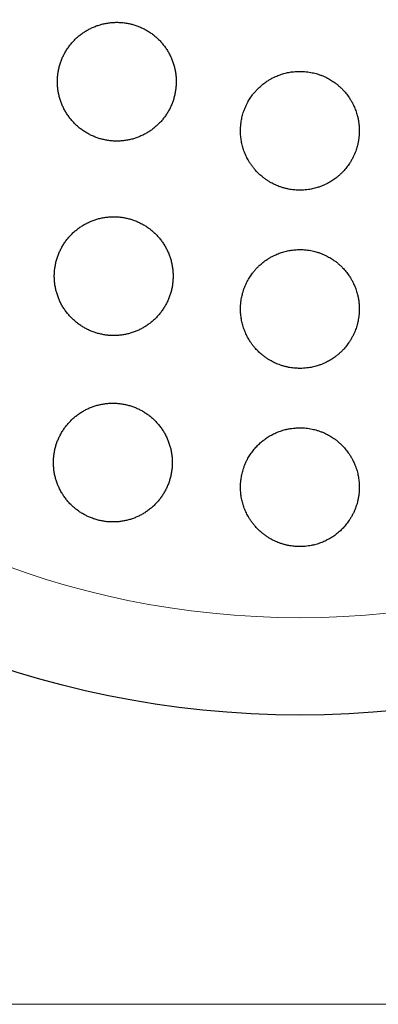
# Model space of a CAD drawing. Header units: millimetres. Extents: x 8 to 303, y 12 to 424.
# Tile 67 of 78: x 160.27 to 166.3, y 387.21 to 403.78. Entities that reach past the tile are written whole.
import ezdxf

# ---------------------------------------------------------------- set-up
doc = ezdxf.new("R2010")
doc.units = ezdxf.units.MM

msp = doc.modelspace()

# ---------------------------------------------------------------- linework, layer by layer
at = {"color": 7, "linetype": 'Continuous', "lineweight": 30}
msp.add_circle((164.984, 408.075), 16, dxfattribs=at)
at = {"color": 252, "linetype": 'Continuous', "lineweight": 0}
msp.add_arc((164.984, 408.075), 14.361, 90, 0, dxfattribs=at)
at = {"color": 7, "linetype": 'Continuous', "lineweight": 30}
for points, knots in [([(161.902, 403.737), (161.879, 403.736), (161.834, 403.735), (161.767, 403.728), (161.7, 403.717), (161.635, 403.701), (161.57, 403.681), (161.508, 403.657), (161.446, 403.628), (161.387, 403.595), (161.331, 403.559), (161.277, 403.518), (161.225, 403.474), (161.177, 403.427), (161.132, 403.376), (161.091, 403.323), (161.053, 403.267), (161.019, 403.209), (160.989, 403.148), (160.964, 403.085), (160.942, 403.021), (160.925, 402.955), (160.913, 402.889), (160.905, 402.822), (160.901, 402.754), (160.902, 402.686), (160.908, 402.619), (160.918, 402.552), (160.933, 402.486), (160.952, 402.421), (160.976, 402.357), (161.003, 402.296), (161.035, 402.236), (161.071, 402.179), (161.111, 402.124), (161.154, 402.072), (161.2, 402.023), (161.25, 401.977), (161.302, 401.935), (161.358, 401.897), (161.416, 401.862), (161.476, 401.831), (161.537, 401.805), (161.601, 401.782), (161.666, 401.764), (161.732, 401.751), (161.798, 401.741), (161.865, 401.737), (161.933, 401.737), (162, 401.741), (162.067, 401.75), (162.133, 401.763), (162.197, 401.781), (162.261, 401.803), (162.323, 401.829), (162.383, 401.86), (162.441, 401.894), (162.497, 401.932), (162.55, 401.974), (162.6, 402.02), (162.646, 402.068), (162.69, 402.12), (162.73, 402.175), (162.766, 402.232), (162.798, 402.291), (162.826, 402.353), (162.85, 402.416), (162.869, 402.481), (162.884, 402.547), (162.895, 402.614), (162.901, 402.682), (162.902, 402.749), (162.899, 402.817), (162.891, 402.884), (162.879, 402.951), (162.862, 403.016), (162.841, 403.081), (162.816, 403.143), (162.786, 403.204), (162.753, 403.263), (162.715, 403.319), (162.674, 403.373), (162.63, 403.423), (162.582, 403.471), (162.531, 403.515), (162.477, 403.556), (162.42, 403.593), (162.362, 403.625), (162.301, 403.654), (162.238, 403.679), (162.174, 403.7), (162.108, 403.716), (162.04, 403.728), (161.971, 403.735), (161.925, 403.736), (161.902, 403.737)], [0, 0, 0, 0, 0.010714, 0.021465, 0.032228, 0.042979, 0.053693, 0.064406, 0.075156, 0.085918, 0.096667, 0.10738, 0.118116, 0.128888, 0.139673, 0.150445, 0.161181, 0.171939, 0.182734, 0.193541, 0.204335, 0.215093, 0.225854, 0.236651, 0.247461, 0.258259, 0.26902, 0.279763, 0.290543, 0.301336, 0.312116, 0.322859, 0.333573, 0.344322, 0.355085, 0.365835, 0.376548, 0.387231, 0.397951, 0.408684, 0.419404, 0.430087, 0.440755, 0.451458, 0.462175, 0.472879, 0.483546, 0.494218, 0.504926, 0.515647, 0.526356, 0.537028, 0.547723, 0.558454, 0.569198, 0.579929, 0.590624, 0.601351, 0.612114, 0.622889, 0.633652, 0.644379, 0.655132, 0.665921, 0.676723, 0.687512, 0.698265, 0.709027, 0.719826, 0.730638, 0.741437, 0.752199, 0.762949, 0.773737, 0.784537, 0.795324, 0.806075, 0.816798, 0.827558, 0.83833, 0.84909, 0.859813, 0.870505, 0.881233, 0.891974, 0.902702, 0.913394, 0.924064, 0.934771, 0.945491, 0.956198, 0.966868, 0.977908, 0.988961, 1, 1, 1, 1]), ([(164.984, 402.911), (164.956, 402.91), (164.901, 402.909), (164.832, 402.9), (164.777, 402.89), (164.735, 402.88), (164.694, 402.868), (164.641, 402.851), (164.584, 402.829), (164.526, 402.801), (164.477, 402.773), (164.433, 402.746), (164.394, 402.719), (164.35, 402.685), (164.304, 402.645), (164.258, 402.6), (164.22, 402.558), (164.188, 402.517), (164.16, 402.479), (164.129, 402.432), (164.099, 402.38), (164.071, 402.321), (164.049, 402.269), (164.032, 402.22), (164.019, 402.175), (164.005, 402.12), (163.994, 402.061), (163.987, 401.996), (163.983, 401.94), (163.983, 401.888), (163.986, 401.84), (163.991, 401.784), (164.002, 401.715), (164.018, 401.647), (164.035, 401.593), (164.05, 401.553), (164.066, 401.513), (164.089, 401.462), (164.118, 401.408), (164.153, 401.353), (164.186, 401.307), (164.218, 401.266), (164.25, 401.231), (164.289, 401.19), (164.334, 401.149), (164.385, 401.109), (164.431, 401.077), (164.476, 401.049), (164.517, 401.026), (164.567, 401.001), (164.623, 400.977), (164.685, 400.956), (164.739, 400.941), (164.79, 400.929), (164.836, 400.921), (164.892, 400.914), (164.953, 400.911), (165.018, 400.911), (165.074, 400.914), (165.125, 400.921), (165.171, 400.928), (165.226, 400.94), (165.285, 400.956), (165.346, 400.978), (165.397, 401), (165.444, 401.023), (165.485, 401.045), (165.533, 401.075), (165.583, 401.109), (165.633, 401.15), (165.675, 401.188), (165.711, 401.224), (165.743, 401.259), (165.778, 401.303), (165.814, 401.352), (165.848, 401.407), (165.875, 401.457), (165.897, 401.503), (165.915, 401.547), (165.935, 401.6), (165.952, 401.658), (165.966, 401.722), (165.975, 401.777), (165.981, 401.829), (165.983, 401.876), (165.984, 401.932), (165.981, 401.993), (165.973, 402.058), (165.963, 402.114), (165.951, 402.164), (165.938, 402.21), (165.92, 402.263), (165.897, 402.32), (165.868, 402.378), (165.84, 402.427), (165.812, 402.471), (165.785, 402.51), (165.75, 402.554), (165.71, 402.6), (165.663, 402.645), (165.62, 402.683), (165.579, 402.714), (165.541, 402.742), (165.493, 402.772), (165.44, 402.802), (165.381, 402.829), (165.329, 402.85), (165.28, 402.867), (165.234, 402.879), (165.189, 402.89), (165.141, 402.899), (165.089, 402.906), (165.036, 402.91), (165.001, 402.911), (164.984, 402.911)], [0, 0, 0, 0, 0.013134, 0.02636, 0.033118, 0.039876, 0.046684, 0.053492, 0.066627, 0.075538, 0.084457, 0.093368, 0.100176, 0.106983, 0.120135, 0.129059, 0.137989, 0.146913, 0.153729, 0.160545, 0.173735, 0.182683, 0.19164, 0.200588, 0.207424, 0.214259, 0.227484, 0.236457, 0.245437, 0.25441, 0.261264, 0.268118, 0.28136, 0.294694, 0.301508, 0.308321, 0.315185, 0.322049, 0.335282, 0.344262, 0.353249, 0.362228, 0.369089, 0.375949, 0.389152, 0.398111, 0.407077, 0.416037, 0.422881, 0.429726, 0.44289, 0.451823, 0.460763, 0.469696, 0.47652, 0.483345, 0.496479, 0.50539, 0.51431, 0.523221, 0.530029, 0.536837, 0.549963, 0.558869, 0.567782, 0.576688, 0.583491, 0.590293, 0.603436, 0.612353, 0.621277, 0.630194, 0.637005, 0.643816, 0.656994, 0.665935, 0.674883, 0.683823, 0.690652, 0.697481, 0.710697, 0.719663, 0.728637, 0.737603, 0.744452, 0.751301, 0.76454, 0.773523, 0.782514, 0.791497, 0.798359, 0.805221, 0.81846, 0.827443, 0.836433, 0.845416, 0.852279, 0.859142, 0.872356, 0.881322, 0.890296, 0.899263, 0.906114, 0.912964, 0.92614, 0.935081, 0.944029, 0.95297, 0.959801, 0.966631, 0.974916, 0.983258, 0.9916, 1, 1, 1, 1]), ([(161.849, 400.464), (161.827, 400.463), (161.782, 400.462), (161.715, 400.455), (161.648, 400.444), (161.583, 400.428), (161.519, 400.408), (161.456, 400.384), (161.395, 400.355), (161.336, 400.323), (161.28, 400.286), (161.226, 400.246), (161.174, 400.202), (161.126, 400.155), (161.081, 400.105), (161.04, 400.052), (161.002, 399.996), (160.968, 399.937), (160.938, 399.877), (160.912, 399.814), (160.89, 399.75), (160.873, 399.684), (160.861, 399.618), (160.852, 399.55), (160.849, 399.482), (160.85, 399.414), (160.855, 399.346), (160.866, 399.279), (160.881, 399.213), (160.9, 399.148), (160.924, 399.084), (160.951, 399.022), (160.983, 398.962), (161.019, 398.905), (161.059, 398.85), (161.103, 398.797), (161.149, 398.748), (161.199, 398.703), (161.252, 398.661), (161.307, 398.622), (161.365, 398.588), (161.425, 398.557), (161.487, 398.531), (161.551, 398.509), (161.615, 398.491), (161.681, 398.477), (161.748, 398.468), (161.814, 398.463), (161.881, 398.463), (161.948, 398.468), (162.015, 398.477), (162.08, 398.49), (162.145, 398.508), (162.208, 398.53), (162.27, 398.556), (162.33, 398.586), (162.388, 398.62), (162.443, 398.658), (162.496, 398.7), (162.546, 398.745), (162.593, 398.794), (162.636, 398.845), (162.676, 398.9), (162.712, 398.957), (162.745, 399.016), (162.773, 399.078), (162.797, 399.141), (162.816, 399.206), (162.832, 399.272), (162.842, 399.339), (162.848, 399.407), (162.85, 399.475), (162.847, 399.543), (162.839, 399.61), (162.827, 399.677), (162.81, 399.743), (162.789, 399.808), (162.763, 399.871), (162.734, 399.932), (162.7, 399.991), (162.662, 400.047), (162.621, 400.101), (162.576, 400.152), (162.528, 400.199), (162.477, 400.243), (162.423, 400.284), (162.366, 400.321), (162.307, 400.353), (162.246, 400.382), (162.184, 400.407), (162.12, 400.427), (162.054, 400.443), (161.987, 400.455), (161.918, 400.462), (161.872, 400.463), (161.849, 400.464)], [0, 0, 0, 0, 0.010679, 0.021394, 0.032123, 0.042838, 0.053517, 0.064194, 0.074907, 0.085632, 0.096345, 0.107022, 0.117748, 0.128511, 0.139286, 0.150049, 0.160776, 0.171565, 0.182392, 0.19323, 0.204056, 0.214846, 0.225666, 0.236523, 0.247393, 0.25825, 0.26907, 0.279874, 0.290716, 0.30157, 0.312411, 0.323215, 0.333963, 0.344748, 0.355546, 0.366332, 0.37708, 0.387757, 0.398472, 0.409199, 0.419913, 0.43059, 0.441214, 0.451874, 0.462546, 0.473206, 0.483829, 0.494439, 0.505085, 0.515742, 0.526388, 0.536998, 0.547639, 0.558316, 0.569006, 0.579683, 0.590325, 0.601029, 0.61177, 0.622523, 0.633264, 0.643969, 0.654742, 0.665551, 0.676373, 0.687182, 0.697955, 0.70877, 0.719623, 0.730488, 0.74134, 0.752155, 0.762969, 0.773821, 0.784684, 0.795535, 0.806349, 0.817117, 0.827923, 0.838741, 0.849546, 0.860314, 0.871013, 0.881749, 0.892498, 0.903234, 0.913933, 0.92457, 0.935243, 0.945929, 0.956603, 0.96724, 0.978156, 0.989084, 1, 1, 1, 1]), ([(164.984, 399.911), (164.956, 399.91), (164.901, 399.909), (164.832, 399.9), (164.777, 399.89), (164.736, 399.88), (164.695, 399.869), (164.642, 399.851), (164.585, 399.829), (164.527, 399.801), (164.478, 399.774), (164.434, 399.747), (164.396, 399.72), (164.351, 399.686), (164.305, 399.647), (164.259, 399.601), (164.222, 399.56), (164.19, 399.52), (164.162, 399.482), (164.131, 399.435), (164.101, 399.383), (164.072, 399.324), (164.051, 399.272), (164.033, 399.224), (164.02, 399.178), (164.006, 399.124), (163.994, 399.064), (163.987, 398.999), (163.984, 398.943), (163.983, 398.891), (163.986, 398.843), (163.991, 398.787), (163.999, 398.731), (164.011, 398.677), (164.022, 398.636), (164.034, 398.595), (164.049, 398.555), (164.065, 398.515), (164.089, 398.463), (164.118, 398.409), (164.152, 398.354), (164.185, 398.308), (164.218, 398.267), (164.25, 398.231), (164.289, 398.19), (164.334, 398.149), (164.385, 398.109), (164.432, 398.076), (164.476, 398.049), (164.518, 398.026), (164.568, 398.001), (164.624, 397.977), (164.685, 397.956), (164.74, 397.941), (164.79, 397.929), (164.837, 397.921), (164.893, 397.914), (164.953, 397.911), (165.018, 397.911), (165.074, 397.914), (165.125, 397.921), (165.171, 397.928), (165.226, 397.94), (165.284, 397.956), (165.345, 397.978), (165.396, 398), (165.443, 398.022), (165.484, 398.045), (165.532, 398.074), (165.581, 398.108), (165.632, 398.149), (165.673, 398.186), (165.709, 398.222), (165.741, 398.257), (165.776, 398.301), (165.812, 398.349), (165.846, 398.405), (165.873, 398.454), (165.896, 398.5), (165.914, 398.544), (165.934, 398.596), (165.951, 398.655), (165.965, 398.718), (165.975, 398.774), (165.98, 398.826), (165.983, 398.873), (165.984, 398.929), (165.981, 398.99), (165.974, 399.055), (165.964, 399.111), (165.952, 399.162), (165.939, 399.208), (165.921, 399.261), (165.898, 399.318), (165.869, 399.377), (165.841, 399.426), (165.813, 399.47), (165.785, 399.509), (165.75, 399.554), (165.71, 399.6), (165.663, 399.645), (165.62, 399.683), (165.579, 399.715), (165.54, 399.742), (165.493, 399.772), (165.439, 399.802), (165.38, 399.829), (165.328, 399.85), (165.279, 399.867), (165.233, 399.88), (165.188, 399.89), (165.14, 399.899), (165.088, 399.906), (165.036, 399.91), (165.001, 399.911), (164.984, 399.911)], [0, 0, 0, 0, 0.0130743, 0.0262396, 0.0329673, 0.039695, 0.0464722, 0.0532495, 0.0663237, 0.0751942, 0.0840716, 0.0929421, 0.0997174, 0.1064927, 0.119607, 0.1285036, 0.1374073, 0.146304, 0.1530984, 0.1598928, 0.1730898, 0.1820426, 0.1910025, 0.1999553, 0.2067928, 0.2136302, 0.2269047, 0.2359108, 0.2449241, 0.2539303, 0.2608093, 0.2676883, 0.281001, 0.2877051, 0.2944092, 0.3012595, 0.3081098, 0.3150108, 0.3219117, 0.335206, 0.3442278, 0.3532569, 0.3622787, 0.3691719, 0.3760651, 0.3892918, 0.3982683, 0.4072519, 0.4162284, 0.4230873, 0.4299462, 0.4430864, 0.4520039, 0.4609285, 0.469846, 0.4766594, 0.4834728, 0.4965463, 0.5054175, 0.5142957, 0.5231668, 0.5299439, 0.5367209, 0.5497762, 0.5586339, 0.5674985, 0.5763562, 0.5831218, 0.5898874, 0.6029805, 0.6118629, 0.6207523, 0.6296347, 0.6364184, 0.6432021, 0.6563724, 0.6653069, 0.6742485, 0.6831831, 0.6900065, 0.6968299, 0.7100836, 0.7190753, 0.728074, 0.7370657, 0.7439334, 0.750801, 0.7641078, 0.7731367, 0.7821728, 0.7912017, 0.7980988, 0.804996, 0.818302, 0.8273315, 0.8363682, 0.8453976, 0.8522964, 0.8591951, 0.8724462, 0.8814391, 0.8904393, 0.8994322, 0.9063036, 0.9131751, 0.9263417, 0.9352772, 0.9442199, 0.9531554, 0.9599828, 0.9668103, 0.9750503, 0.9833475, 0.9916448, 1, 1, 1, 1]), ([(161.835, 397.325), (161.813, 397.325), (161.768, 397.324), (161.701, 397.317), (161.635, 397.306), (161.57, 397.29), (161.506, 397.27), (161.443, 397.246), (161.382, 397.218), (161.324, 397.185), (161.267, 397.149), (161.214, 397.11), (161.162, 397.066), (161.114, 397.019), (161.069, 396.969), (161.028, 396.916), (160.99, 396.861), (160.956, 396.802), (160.925, 396.742), (160.899, 396.679), (160.877, 396.615), (160.86, 396.549), (160.847, 396.483), (160.839, 396.415), (160.835, 396.346), (160.836, 396.278), (160.841, 396.21), (160.851, 396.143), (160.866, 396.076), (160.886, 396.01), (160.909, 395.946), (160.937, 395.884), (160.97, 395.824), (161.006, 395.766), (161.046, 395.711), (161.09, 395.658), (161.136, 395.609), (161.187, 395.563), (161.24, 395.521), (161.295, 395.483), (161.353, 395.448), (161.413, 395.418), (161.475, 395.392), (161.539, 395.37), (161.603, 395.352), (161.669, 395.339), (161.735, 395.33), (161.802, 395.325), (161.869, 395.325), (161.935, 395.33), (162.001, 395.339), (162.066, 395.352), (162.131, 395.369), (162.194, 395.391), (162.255, 395.417), (162.315, 395.447), (162.372, 395.481), (162.427, 395.519), (162.48, 395.56), (162.53, 395.605), (162.577, 395.653), (162.62, 395.704), (162.66, 395.759), (162.696, 395.816), (162.729, 395.875), (162.757, 395.936), (162.782, 396), (162.801, 396.064), (162.817, 396.131), (162.828, 396.198), (162.834, 396.266), (162.836, 396.334), (162.833, 396.402), (162.825, 396.47), (162.813, 396.538), (162.796, 396.604), (162.775, 396.669), (162.75, 396.732), (162.72, 396.794), (162.686, 396.853), (162.648, 396.91), (162.606, 396.964), (162.561, 397.015), (162.513, 397.062), (162.461, 397.106), (162.407, 397.147), (162.35, 397.184), (162.291, 397.216), (162.23, 397.245), (162.168, 397.269), (162.103, 397.289), (162.038, 397.305), (161.971, 397.317), (161.903, 397.324), (161.858, 397.325), (161.835, 397.325)], [0, 0, 0, 0, 0.010623, 0.021283, 0.031956, 0.042616, 0.05324, 0.06386, 0.074515, 0.085183, 0.095839, 0.106459, 0.117162, 0.1279, 0.138651, 0.14939, 0.160093, 0.170915, 0.181774, 0.192644, 0.203503, 0.214325, 0.22522, 0.236153, 0.247098, 0.25803, 0.268925, 0.279815, 0.290742, 0.301682, 0.312609, 0.323498, 0.334304, 0.345147, 0.356003, 0.366845, 0.37765, 0.388331, 0.399049, 0.40978, 0.420498, 0.431178, 0.441751, 0.45236, 0.462981, 0.47359, 0.484163, 0.49469, 0.505254, 0.515829, 0.526393, 0.536921, 0.547485, 0.558084, 0.568696, 0.579295, 0.58986, 0.600525, 0.611226, 0.621939, 0.63264, 0.643305, 0.654094, 0.664918, 0.675755, 0.68658, 0.697368, 0.708249, 0.719167, 0.730097, 0.741014, 0.751895, 0.762795, 0.773733, 0.784684, 0.795621, 0.806521, 0.817359, 0.828234, 0.839122, 0.849997, 0.860834, 0.871554, 0.882311, 0.893081, 0.903838, 0.914558, 0.925159, 0.935797, 0.946448, 0.957086, 0.967687, 0.978454, 0.989233, 1, 1, 1, 1]), ([(164.984, 396.911), (164.956, 396.91), (164.91, 396.909), (164.846, 396.902), (164.791, 396.893), (164.741, 396.881), (164.696, 396.869), (164.643, 396.852), (164.578, 396.826), (164.504, 396.79), (164.444, 396.754), (164.398, 396.722), (164.354, 396.688), (164.301, 396.643), (164.242, 396.584), (164.198, 396.53), (164.165, 396.485), (164.133, 396.439), (164.103, 396.387), (164.074, 396.328), (164.052, 396.277), (164.035, 396.228), (164.021, 396.183), (164.007, 396.128), (163.995, 396.069), (163.987, 396.004), (163.984, 395.947), (163.983, 395.895), (163.985, 395.847), (163.99, 395.791), (163.998, 395.735), (164.01, 395.68), (164.021, 395.639), (164.033, 395.598), (164.048, 395.557), (164.064, 395.517), (164.088, 395.465), (164.117, 395.411), (164.152, 395.355), (164.185, 395.309), (164.217, 395.268), (164.249, 395.232), (164.289, 395.191), (164.334, 395.149), (164.386, 395.109), (164.432, 395.076), (164.476, 395.049), (164.518, 395.025), (164.569, 395), (164.625, 394.977), (164.686, 394.956), (164.74, 394.94), (164.791, 394.929), (164.838, 394.921), (164.893, 394.914), (164.954, 394.911), (165.018, 394.911), (165.074, 394.914), (165.125, 394.921), (165.171, 394.928), (165.225, 394.94), (165.292, 394.959), (165.37, 394.987), (165.433, 395.017), (165.482, 395.044), (165.53, 395.072), (165.587, 395.112), (165.651, 395.164), (165.701, 395.213), (165.738, 395.254), (165.774, 395.297), (165.81, 395.346), (165.844, 395.401), (165.871, 395.45), (165.894, 395.496), (165.912, 395.539), (165.932, 395.592), (165.95, 395.65), (165.964, 395.714), (165.974, 395.769), (165.98, 395.821), (165.983, 395.868), (165.984, 395.925), (165.982, 395.981), (165.976, 396.037), (165.97, 396.079), (165.962, 396.121), (165.952, 396.163), (165.94, 396.205), (165.922, 396.259), (165.899, 396.316), (165.87, 396.375), (165.842, 396.425), (165.814, 396.469), (165.786, 396.508), (165.751, 396.553), (165.71, 396.599), (165.663, 396.645), (165.62, 396.683), (165.579, 396.715), (165.54, 396.742), (165.492, 396.773), (165.439, 396.802), (165.38, 396.83), (165.327, 396.851), (165.278, 396.867), (165.232, 396.88), (165.187, 396.89), (165.139, 396.899), (165.088, 396.906), (165.036, 396.91), (165.001, 396.911), (164.984, 396.911)], [0, 0, 0, 0, 0.012991, 0.021806, 0.030629, 0.039444, 0.046178, 0.052913, 0.065904, 0.079125, 0.092346, 0.099077, 0.105808, 0.118869, 0.132158, 0.145448, 0.152213, 0.158977, 0.172183, 0.181141, 0.190106, 0.199063, 0.205903, 0.212743, 0.226087, 0.235139, 0.244198, 0.253251, 0.260164, 0.267078, 0.280491, 0.287246, 0.294, 0.300902, 0.307804, 0.314758, 0.321711, 0.335092, 0.344174, 0.353263, 0.362345, 0.369285, 0.376226, 0.389487, 0.398488, 0.407497, 0.416498, 0.423377, 0.430257, 0.443364, 0.45226, 0.461164, 0.47006, 0.476858, 0.483657, 0.496646, 0.50546, 0.514281, 0.523096, 0.529829, 0.536563, 0.54952, 0.562707, 0.575895, 0.582608, 0.589322, 0.602345, 0.615598, 0.62885, 0.635596, 0.642341, 0.6555, 0.664426, 0.673359, 0.682285, 0.6891, 0.695915, 0.709222, 0.718249, 0.727282, 0.736309, 0.743203, 0.750096, 0.763498, 0.770247, 0.776996, 0.783892, 0.790787, 0.797734, 0.80468, 0.818082, 0.827177, 0.83628, 0.845375, 0.852325, 0.859275, 0.872579, 0.881609, 0.890647, 0.899677, 0.906579, 0.91348, 0.926634, 0.935562, 0.944498, 0.953426, 0.960249, 0.967073, 0.975248, 0.983479, 0.991711, 1, 1, 1, 1])]:
    msp.add_open_spline(points, degree=3, knots=knots, dxfattribs=at)
at = {"color": 252, "linetype": 'Continuous', "lineweight": 0}
for points, knots in [([(164.953, 387.206), (164.839, 387.206), (164.611, 387.206), (164.273, 387.206), (163.939, 387.206), (163.609, 387.206), (163.284, 387.206), (162.964, 387.206), (162.648, 387.206), (162.322, 387.206), (161.986, 387.206), (161.643, 387.206), (161.305, 387.206), (160.973, 387.206), (160.648, 387.206), (160.329, 387.206), (160.017, 387.206), (159.711, 387.206), (159.411, 387.206), (159.118, 387.206), (158.832, 387.206), (158.552, 387.206), (158.279, 387.206), (158.012, 387.206), (157.753, 387.206), (157.5, 387.206), (157.254, 387.206), (157.015, 387.206), (156.782, 387.206), (156.557, 387.206), (156.33, 387.206), (156.103, 387.206), (155.876, 387.206), (155.658, 387.206), (155.449, 387.206), (155.25, 387.206), (155.06, 387.206), (154.872, 387.206), (154.69, 387.206), (154.513, 387.206), (154.348, 387.206), (154.194, 387.206), (154.049, 387.206), (153.914, 387.206), (153.789, 387.206), (153.678, 387.206), (153.581, 387.206), (153.497, 387.206), (153.429, 387.206), (153.374, 387.206), (153.333, 387.206), (153.305, 387.206), (153.289, 387.206), (153.289, 387.206), (153.289, 387.206)], [0, 0, 0, 0, 0.016033, 0.031877, 0.04755, 0.063069, 0.078449, 0.093706, 0.108856, 0.123914, 0.141027, 0.158058, 0.175025, 0.191947, 0.208841, 0.225721, 0.242603, 0.259498, 0.27642, 0.293377, 0.310381, 0.327439, 0.344557, 0.361743, 0.379002, 0.396336, 0.413751, 0.431246, 0.448825, 0.466488, 0.484234, 0.504208, 0.524284, 0.544459, 0.564729, 0.585089, 0.605535, 0.626059, 0.64872, 0.67146, 0.694268, 0.717135, 0.740048, 0.764389, 0.788755, 0.813133, 0.837509, 0.861866, 0.886191, 0.909084, 0.931923, 0.954696, 0.977392, 1, 1, 1, 1]), ([(176.617, 387.206), (176.617, 387.206), (176.616, 387.206), (176.598, 387.206), (176.566, 387.206), (176.52, 387.206), (176.46, 387.206), (176.388, 387.206), (176.304, 387.206), (176.209, 387.206), (176.103, 387.206), (175.984, 387.206), (175.852, 387.206), (175.703, 387.206), (175.539, 387.206), (175.362, 387.206), (175.172, 387.206), (174.969, 387.206), (174.757, 387.206), (174.538, 387.206), (174.312, 387.206), (174.075, 387.206), (173.826, 387.206), (173.584, 387.206), (173.349, 387.206), (173.123, 387.206), (172.891, 387.206), (172.652, 387.206), (172.406, 387.206), (172.153, 387.206), (171.894, 387.206), (171.627, 387.206), (171.354, 387.206), (171.074, 387.206), (170.788, 387.206), (170.495, 387.206), (170.195, 387.206), (169.889, 387.206), (169.577, 387.206), (169.258, 387.206), (168.932, 387.206), (168.601, 387.206), (168.263, 387.206), (167.919, 387.206), (167.584, 387.206), (167.258, 387.206), (166.942, 387.206), (166.622, 387.206), (166.297, 387.206), (165.967, 387.206), (165.633, 387.206), (165.294, 387.206), (165.067, 387.206), (164.953, 387.206)], [0, 0, 0, 0, 0.023981, 0.04806, 0.072225, 0.096461, 0.120754, 0.14509, 0.168062, 0.191046, 0.214031, 0.237003, 0.259952, 0.284253, 0.3085, 0.33268, 0.356781, 0.380791, 0.404698, 0.427137, 0.44947, 0.471688, 0.493788, 0.515765, 0.533511, 0.551174, 0.568753, 0.586249, 0.603663, 0.620998, 0.638256, 0.655442, 0.672561, 0.689619, 0.706622, 0.72358, 0.740501, 0.757397, 0.774278, 0.791159, 0.808052, 0.824975, 0.841942, 0.858973, 0.876086, 0.891144, 0.906294, 0.921551, 0.936931, 0.95245, 0.968123, 0.983967, 1, 1, 1, 1])]:
    msp.add_open_spline(points, degree=3, knots=knots, dxfattribs=at)

doc.saveas('drawing.dxf')
